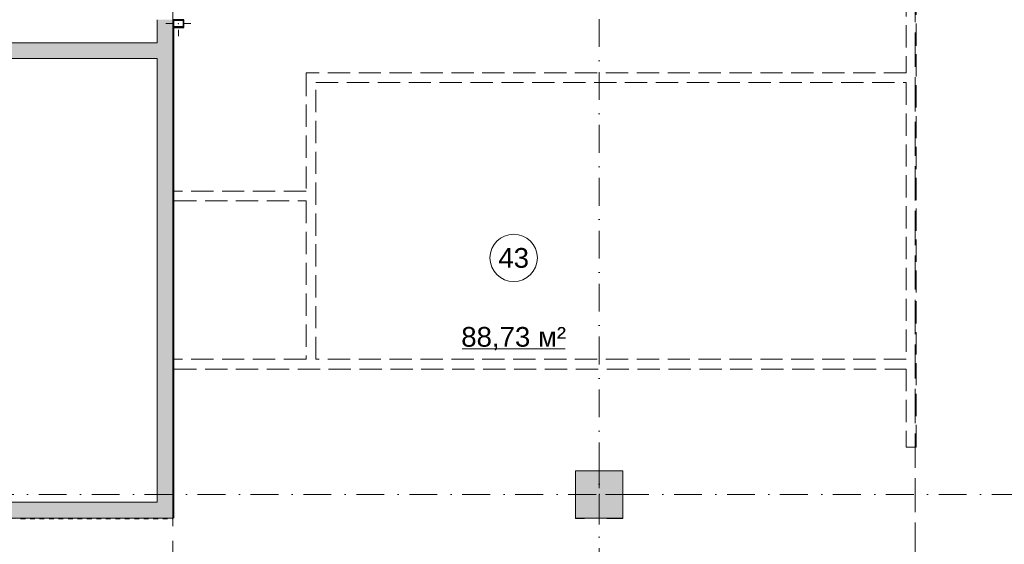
# Model space of a CAD drawing. Header units: millimetres. Extents: x -14761 to 157739, y -22400 to 107990.
# Tile 35 of 81: x 46661 to 59129, y 53367 to 60015. Entities that reach past the tile are written whole.
import ezdxf

# ---------------------------------------------------------------- set-up
doc = ezdxf.new("R2010")
doc.units = ezdxf.units.MM
doc.header["$MEASUREMENT"] = 0
for name, pattern in [('Невидимая', [391.222223, 282.222223, -109]), ('Штриховая', [564.444447, 282.222223, -282.222223]), ('Штрихпунктирная', [670.277762, 352.777767, -176.388884, 0, -141.111112])]:
    doc.linetypes.add(name, pattern=pattern)
for name, color, linetype in [('Конструктив - ГКЛ', 7, 'Continuous'), ('Конструктив - Колонны', 7, 'Continuous'), ('Конструктив - стены бассейнов жб нов', 7, 'Continuous'), ('Конструктив - Стены Блок 200 нов', 7, 'Continuous'), ('Конструктив - Стены Внутр сущ.', 7, 'Continuous'), ('УЛИЦА_Стойки стропильные', 7, 'Continuous'), ('Элемент Модели - Зона', 7, 'Continuous'), ('Элемент Модели - Оси', 7, 'Continuous')]:
    doc.layers.add(name, color=color, linetype=linetype)
doc.styles.add('СГЕНЕРИР_СТИЛЬ_1', font='txt')

msp = doc.modelspace()

# ---------------------------------------------------------------- hatches: boundary and pattern name
at = {"layer": 'Конструктив - ГКЛ', "linetype": 'Continuous', "lineweight": 0, "true_color": 0x000000}
for points in [[(48608, 59923), (48612, 59923), (48612, 60007), (48608, 60007)], [(48600, 53700), (48612, 53700), (48612, 59915), (48600, 59915)], [(36110, 53688), (36175, 53688), (36175, 53695), (36235, 53695), (36235, 53688), (36295, 53688), (36295, 53695), (36355, 53695), (36355, 53688), (36415, 53688), (36415, 53695), (36475, 53695), (36475, 53688), (36535, 53688), (36535, 53695), (36595, 53695), (36595, 53688), (36655, 53688), (36655, 53695), (36715, 53695), (36715, 53688), (36775, 53688), (36775, 53695), (36835, 53695), (36835, 53688), (36895, 53688), (36895, 53695), (36955, 53695), (36955, 53688), (37015, 53688), (37015, 53695), (37075, 53695), (37075, 53688), (37135, 53688), (37135, 53695), (37195, 53695), (37195, 53688), (37255, 53688), (37255, 53695), (37315, 53695), (37315, 53688), (37375, 53688), (37375, 53695), (37435, 53695), (37435, 53688), (37495, 53688), (37495, 53695), (37555, 53695), (37555, 53688), (37615, 53688), (37615, 53695), (37675, 53695), (37675, 53688), (37735, 53688), (37735, 53695), (37795, 53695), (37795, 53688), (37855, 53688), (37855, 53695), (37915, 53695), (37915, 53688), (37975, 53688), (37975, 53695), (38035, 53695), (38035, 53688), (38095, 53688), (38095, 53695), (38155, 53695), (38155, 53688), (38215, 53688), (38215, 53695), (38275, 53695), (38275, 53688), (38335, 53688), (38335, 53695), (38395, 53695), (38395, 53688), (38455, 53688), (38455, 53695), (38515, 53695), (38515, 53688), (38575, 53688), (38575, 53695), (38635, 53695), (38635, 53688), (43613, 53688), (43613, 53695), (43673, 53695), (43673, 53688), (43733, 53688), (43733, 53695), (43793, 53695), (43793, 53688), (43853, 53688), (43853, 53695), (43913, 53695), (43913, 53688), (43973, 53688), (43973, 53695), (44033, 53695), (44033, 53688), (44093, 53688), (44093, 53695), (44153, 53695), (44153, 53688), (44213, 53688), (44213, 53695), (44273, 53695), (44273, 53688), (44333, 53688), (44333, 53695), (44393, 53695), (44393, 53688), (44453, 53688), (44453, 53695), (44513, 53695), (44513, 53688), (44573, 53688), (44573, 53695), (44633, 53695), (44633, 53688), (44693, 53688), (44693, 53695), (44753, 53695), (44753, 53688), (44813, 53688), (44813, 53695), (44873, 53695), (44873, 53688), (46133, 53688), (46133, 53695), (46193, 53695), (46193, 53688), (46253, 53688), (46253, 53695), (46313, 53695), (46313, 53688), (46373, 53688), (46373, 53695), (46433, 53695), (46433, 53688), (46493, 53688), (46493, 53695), (46553, 53695), (46553, 53688), (46613, 53688), (46613, 53695), (46673, 53695), (46673, 53688), (46733, 53688), (46733, 53695), (46793, 53695), (46793, 53688), (46853, 53688), (46853, 53695), (46913, 53695), (46913, 53688), (46973, 53688), (46973, 53695), (47033, 53695), (47033, 53688), (47093, 53688), (47093, 53695), (47153, 53695), (47153, 53688), (47213, 53688), (47213, 53695), (47273, 53695), (47273, 53688), (47333, 53688), (47333, 53695), (47393, 53695), (47393, 53688), (47453, 53688), (47453, 53695), (47513, 53695), (47513, 53688), (47573, 53688), (47573, 53695), (47633, 53695), (47633, 53688), (47693, 53688), (47693, 53695), (47753, 53695), (47753, 53688), (47813, 53688), (47813, 53695), (47873, 53695), (47873, 53688), (47933, 53688), (47933, 53695), (47993, 53695), (47993, 53688), (48053, 53688), (48053, 53695), (48113, 53695), (48113, 53688), (48173, 53688), (48173, 53695), (48233, 53695), (48233, 53688), (48293, 53688), (48293, 53695), (48353, 53695), (48353, 53688), (48413, 53688), (48413, 53695), (48473, 53695), (48473, 53688), (48533, 53688), (48533, 53695), (48593, 53695), (48593, 53688), (48600, 53688), (48600, 53700), (36110, 53700)]]:
    msp.add_hatch(color=18, dxfattribs=at).paths.add_polyline_path(points)
at = {"layer": 'Конструктив - Колонны', "linetype": 'Continuous', "lineweight": 0, "true_color": 0x000000}
msp.add_hatch(color=18, dxfattribs=at).paths.add_polyline_path([(53700, 53700), (54300, 53700), (54300, 54300), (53700, 54300)])
at = {"layer": 'Конструктив - стены бассейнов жб нов', "linetype": 'Continuous', "lineweight": 0, "true_color": 0x000000}
msp.add_hatch(color=18, dxfattribs=at).paths.add_polyline_path([(36110, 53688), (36175, 53688), (36175, 53695), (36235, 53695), (36235, 53688), (36295, 53688), (36295, 53695), (36355, 53695), (36355, 53688), (36415, 53688), (36415, 53695), (36475, 53695), (36475, 53688), (36535, 53688), (36535, 53695), (36595, 53695), (36595, 53688), (36655, 53688), (36655, 53695), (36715, 53695), (36715, 53688), (36775, 53688), (36775, 53695), (36835, 53695), (36835, 53688), (36895, 53688), (36895, 53695), (36955, 53695), (36955, 53688), (37015, 53688), (37015, 53695), (37075, 53695), (37075, 53688), (37135, 53688), (37135, 53695), (37195, 53695), (37195, 53688), (37255, 53688), (37255, 53695), (37315, 53695), (37315, 53688), (37375, 53688), (37375, 53695), (37435, 53695), (37435, 53688), (37495, 53688), (37495, 53695), (37555, 53695), (37555, 53688), (37615, 53688), (37615, 53695), (37675, 53695), (37675, 53688), (37735, 53688), (37735, 53695), (37795, 53695), (37795, 53688), (37855, 53688), (37855, 53695), (37915, 53695), (37915, 53688), (37975, 53688), (37975, 53695), (38035, 53695), (38035, 53688), (38095, 53688), (38095, 53695), (38155, 53695), (38155, 53688), (38215, 53688), (38215, 53695), (38275, 53695), (38275, 53688), (38335, 53688), (38335, 53695), (38395, 53695), (38395, 53688), (38455, 53688), (38455, 53695), (38515, 53695), (38515, 53688), (38575, 53688), (38575, 53695), (38635, 53695), (38635, 53688), (43613, 53688), (43613, 53695), (43673, 53695), (43673, 53688), (43733, 53688), (43733, 53695), (43793, 53695), (43793, 53688), (43853, 53688), (43853, 53695), (43913, 53695), (43913, 53688), (43973, 53688), (43973, 53695), (44033, 53695), (44033, 53688), (44093, 53688), (44093, 53695), (44153, 53695), (44153, 53688), (44213, 53688), (44213, 53695), (44273, 53695), (44273, 53688), (44333, 53688), (44333, 53695), (44393, 53695), (44393, 53688), (44453, 53688), (44453, 53695), (44513, 53695), (44513, 53688), (44573, 53688), (44573, 53695), (44633, 53695), (44633, 53688), (44693, 53688), (44693, 53695), (44753, 53695), (44753, 53688), (44813, 53688), (44813, 53695), (44873, 53695), (44873, 53688), (46133, 53688), (46133, 53695), (46193, 53695), (46193, 53688), (46253, 53688), (46253, 53695), (46313, 53695), (46313, 53688), (46373, 53688), (46373, 53695), (46433, 53695), (46433, 53688), (46493, 53688), (46493, 53695), (46553, 53695), (46553, 53688), (46613, 53688), (46613, 53695), (46673, 53695), (46673, 53688), (46733, 53688), (46733, 53695), (46793, 53695), (46793, 53688), (46853, 53688), (46853, 53695), (46913, 53695), (46913, 53688), (46973, 53688), (46973, 53695), (47033, 53695), (47033, 53688), (47093, 53688), (47093, 53695), (47153, 53695), (47153, 53688), (47213, 53688), (47213, 53695), (47273, 53695), (47273, 53688), (47333, 53688), (47333, 53695), (47393, 53695), (47393, 53688), (47453, 53688), (47453, 53695), (47513, 53695), (47513, 53688), (47573, 53688), (47573, 53695), (47633, 53695), (47633, 53688), (47693, 53688), (47693, 53695), (47753, 53695), (47753, 53688), (47813, 53688), (47813, 53695), (47873, 53695), (47873, 53688), (47933, 53688), (47933, 53695), (47993, 53695), (47993, 53688), (48053, 53688), (48053, 53695), (48113, 53695), (48113, 53688), (48173, 53688), (48173, 53695), (48233, 53695), (48233, 53688), (48293, 53688), (48293, 53695), (48353, 53695), (48353, 53688), (48413, 53688), (48413, 53695), (48473, 53695), (48473, 53688), (48533, 53688), (48533, 53695), (48593, 53695), (48593, 53688), (48600, 53688), (48600, 53700), (36110, 53700)])
at = {"layer": 'Конструктив - Стены Внутр сущ.', "linetype": 'Continuous', "lineweight": 0, "true_color": 0x000000}
for points in [[(48400, 53900), (48600, 53900), (48600, 60015), (48400, 60015)], [(48400, 59723), (36110, 59723), (36110, 59523), (48400, 59523)], [(45300, 53900), (45300, 53700), (48400, 53700), (48400, 53900)], [(48600, 53900), (48400, 53900), (48600, 53700)], [(48400, 53900), (48400, 53700), (48600, 53700)]]:
    msp.add_hatch(color=18, dxfattribs=at).paths.add_polyline_path(points)
at = {"layer": 'УЛИЦА_Стойки стропильные', "linetype": 'Continuous', "lineweight": 0, "true_color": 0x000000}
h = msp.add_hatch(color=18, dxfattribs=at)
h.paths.add_polyline_path([(48740, 59915), (48740, 60015), (48600, 60015), (48600, 59915)])
h.paths.add_polyline_path([(48732, 59923), (48608, 59923), (48608, 60007), (48732, 60007)], flags=0)

# ---------------------------------------------------------------- linework, layer by layer
at = {"layer": 'Конструктив - ГКЛ', "color": 251, "linetype": 'Continuous', "lineweight": 20, "true_color": 0x575757, "flags": 128}
for points in [[(48612, 59923), (48612, 60007)], [(48600, 59915), (48600, 53700)], [(48612, 53700), (48612, 59915)], [(48600, 53700), (45300, 53700)], [(46673, 53688), (46733, 53688)], [(46793, 53688), (46853, 53688)], [(46913, 53688), (46973, 53688)], [(47033, 53688), (47093, 53688)], [(47153, 53688), (47213, 53688)], [(47273, 53688), (47333, 53688)], [(47393, 53688), (47453, 53688)], [(47513, 53688), (47573, 53688)], [(47633, 53688), (47693, 53688)], [(47753, 53688), (47813, 53688)], [(47873, 53688), (47933, 53688)], [(47993, 53688), (48053, 53688)], [(48113, 53688), (48173, 53688)], [(48233, 53688), (48293, 53688)], [(48353, 53688), (48413, 53688)], [(48473, 53688), (48533, 53688)], [(48593, 53688), (48600, 53688)]]:
    msp.add_lwpolyline(points, dxfattribs=at)
at = {"layer": 'Конструктив - Колонны', "color": 251, "linetype": 'Continuous', "lineweight": 5, "true_color": 0x575757}
for p, q in [((54000, 54080), (54000, 54380)), ((53920, 54000), (53620, 54000)), ((54080, 54000), (54380, 54000)), ((54000, 53920), (54000, 53620))]:
    msp.add_line(p, q, dxfattribs=at)
at = {"layer": 'Конструктив - Колонны', "color": 251, "linetype": 'Continuous', "lineweight": 15, "true_color": 0x575757, "flags": 128}
msp.add_lwpolyline([(53700, 53700), (54300, 53700), (54300, 54300), (53700, 54300)], close=True, dxfattribs=at)
at = {"layer": 'Конструктив - Колонны', "color": 251, "linetype": 'Continuous', "lineweight": 5, "true_color": 0x575757}
msp.add_point((54000, 54000), dxfattribs=at)
at = {"layer": 'Конструктив - стены бассейнов жб нов', "color": 251, "linetype": 'Continuous', "lineweight": 20, "true_color": 0x575757, "flags": 128}
for points in [[(48600, 53700), (45300, 53700)], [(46673, 53688), (46733, 53688)], [(46793, 53688), (46853, 53688)], [(46913, 53688), (46973, 53688)], [(47033, 53688), (47093, 53688)], [(47153, 53688), (47213, 53688)], [(47273, 53688), (47333, 53688)], [(47393, 53688), (47453, 53688)], [(47513, 53688), (47573, 53688)], [(47633, 53688), (47693, 53688)], [(47753, 53688), (47813, 53688)], [(47873, 53688), (47933, 53688)], [(47993, 53688), (48053, 53688)], [(48113, 53688), (48173, 53688)], [(48233, 53688), (48293, 53688)], [(48353, 53688), (48413, 53688)], [(48473, 53688), (48533, 53688)], [(48593, 53688), (48600, 53688)]]:
    msp.add_lwpolyline(points, dxfattribs=at)
at = {"layer": 'Конструктив - Стены Блок 200 нов', "color": 251, "linetype": 'Невидимая', "lineweight": 20, "true_color": 0x575757, "flags": 128}
for points in [[(57887, 63075), (57887, 59343)], [(58012, 54600), (58012, 63075)], [(50288, 59343), (50288, 59330)], [(57887, 59343), (50288, 59343)], [(50288, 59330), (50288, 57843)], [(50413, 59218), (57887, 59218)], [(50413, 55713), (50413, 59218)], [(57887, 59218), (57887, 55713)], [(48612, 57843), (48612, 57830)], [(48612, 57830), (48612, 57730)], [(48612, 57730), (48612, 57718)], [(50288, 57843), (48617, 57843)], [(48617, 57718), (50288, 57718)], [(50288, 57718), (50288, 55713)], [(48612, 55700), (48612, 55713)], [(48612, 55600), (48612, 55700)], [(50288, 55713), (48617, 55713)], [(57887, 55713), (50413, 55713)], [(48612, 55588), (48612, 55600)], [(48617, 55588), (57887, 55588)], [(57887, 55588), (57887, 54600)], [(57900, 54600), (57887, 54600)], [(58000, 54600), (57900, 54600)], [(58012, 54600), (58000, 54600)]]:
    msp.add_lwpolyline(points, dxfattribs=at)
at = {"layer": 'Конструктив - Стены Внутр сущ.', "color": 251, "linetype": 'Continuous', "lineweight": 20, "true_color": 0x575757, "flags": 128}
for points in [[(48400, 60015), (48400, 59723)], [(48600, 53900), (48600, 59915)], [(48400, 59723), (36110, 59723)], [(36110, 59523), (48400, 59523)], [(48400, 59523), (48400, 53900)], [(48400, 53900), (45300, 53900)], [(48600, 53700), (48600, 53900)], [(45300, 53700), (48600, 53700)]]:
    msp.add_lwpolyline(points, dxfattribs=at)
at = {"layer": 'УЛИЦА_Стойки стропильные', "color": 251, "linetype": 'Continuous', "lineweight": 5, "true_color": 0x575757}
for p, q in [((48590, 59965), (48510, 59965)), ((48670, 59885), (48670, 59805)), ((48750, 59965), (48830, 59965))]:
    msp.add_line(p, q, dxfattribs=at)
at = {"layer": 'УЛИЦА_Стойки стропильные', "color": 251, "linetype": 'Continuous', "lineweight": 30, "true_color": 0x575757, "flags": 128}
for points in [[(48740, 59915), (48740, 60015), (48600, 60015), (48600, 59915)], [(48732, 59923), (48608, 59923), (48608, 60007), (48732, 60007)]]:
    msp.add_lwpolyline(points, close=True, dxfattribs=at)
at = {"layer": 'УЛИЦА_Стойки стропильные', "color": 251, "linetype": 'Continuous', "lineweight": 5, "true_color": 0x575757}
msp.add_point((48670, 59965), dxfattribs=at)
at = {"layer": 'Элемент Модели - Зона', "color": 7, "linetype": 'Continuous', "lineweight": 15}
msp.add_line((52266, 55843), (53567, 55843), dxfattribs=at)
at = {"layer": 'Элемент Модели - Зона', "color": 7, "linetype": 'Штриховая', "lineweight": 15, "flags": 128}
for points in [[(36110, 45157), (36110, 44957), (36150, 44957), (36150, 45300), (36750, 45300), (36750, 45000), (44700, 45000), (44700, 45300), (45300, 45300), (45300, 45000), (53700, 45000), (53700, 45300), (54300, 45300), (54300, 44957), (61025, 44957), (61025, 54213), (61036, 54213), (61036, 59730), (60580, 59730), (60580, 63080), (60300, 63080), (60300, 63320), (62680, 63320), (62680, 64500), (55920, 64500), (55920, 63320), (58800, 63320), (58800, 63080), (58000, 63080), (58000, 52600), (48600, 52600), (48600, 53700), (36110, 53700), (36110, 53650)], [(48600, 52600), (58000, 52600), (58000, 63080), (53700, 63080), (48600, 63080)], [(53700, 54300), (54300, 54300), (54300, 53695), (53700, 53695)]]:
    msp.add_lwpolyline(points, close=True, dxfattribs=at)
at = {"layer": 'Элемент Модели - Зона', "color": 7, "linetype": 'Continuous', "lineweight": 15, "flags": 128}
msp.add_lwpolyline([(53216, 56997, 1), (52616, 56997, 1)], format="xyb", close=True, dxfattribs=at)
at = {"layer": 'Элемент Модели - Оси', "color": 7, "linetype": 'Штрихпунктирная', "lineweight": 15}
for p, q in [((54000, 92200), (54000, -1975)), ((-12761, 54000), (155650, 54000))]:
    msp.add_line(p, q, dxfattribs=at)

# ---------------------------------------------------------------- texts
at = {"layer": 'Элемент Модели - Зона', "color": 7, "lineweight": 15, "char_height": 250, "attachment_point": 5, "style": 'СГЕНЕРИР_СТИЛЬ_1'}
for s, insert in [('\\A1;{\\pqc;\\fArial|b0|i0|c204|p38;43}', (52916, 56995)), ('\\A1;{\\pqc;\\fArial|b0|i0|c204|p38;88,73 м²}', (52916, 55973))]:
    msp.add_mtext(s, dxfattribs=dict(at, insert=insert))

doc.saveas('drawing.dxf')
